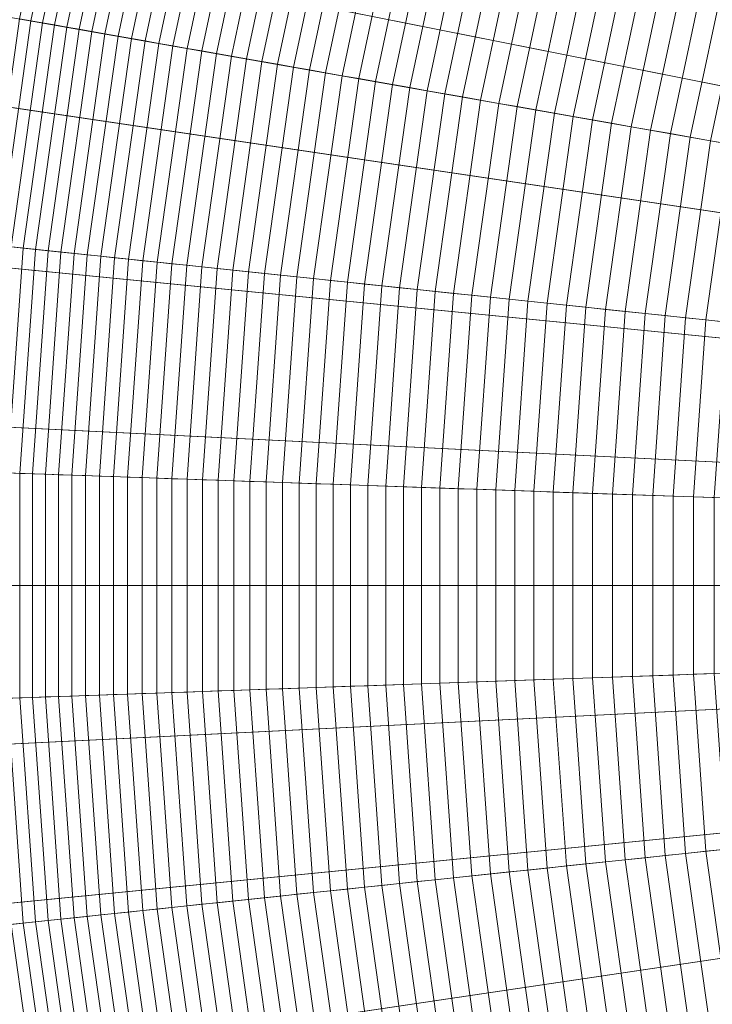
# Model space of a CAD drawing. Header units: centimetres. Extents: x -21.9 to 23.1, y -23 to 22.
# Tile 42 of 192: x -18 to -14, y -2.9 to 2.8. Entities that reach past the tile are written whole.
import ezdxf

# ---------------------------------------------------------------- set-up
doc = ezdxf.new("R2010")
doc.units = ezdxf.units.CM
doc.header["$LTSCALE"] = 2.54
doc.layers.add('Lucido design-1', color=7, linetype='Continuous')

# ---------------------------------------------------------------- blocks, each defined once
blk = doc.blocks.new('Gruppo-2-1')
at = {"color": 5, "linetype": 'Continuous', "lineweight": 9}
for points in [[(-8.6891, 3.2361, -949.2271), (-8.9278, 2.5802, -949.2271), (-20.4384, 6.3202, -949.2271), (-19.9108, 7.7699, -949.2271)], [(-20.2153, 6.9317, -949.2271), (-20.5558, 5.9023, -949.2271), (-8.955, 2.3832, -949.2271), (-8.8014, 2.8477, -949.2271)], [(-8.8014, 2.8477, -1010.9271), (-8.955, 2.3832, -1010.9271), (-20.1741, 5.7865, -1010.9271), (-19.8398, 6.7973, -1010.9271)], [(-8.9278, 2.5802, -949.2271), (-9.1202, 1.9092, -949.2271), (-20.8637, 4.8372, -949.2271), (-20.4384, 6.3202, -949.2271)], [(-20.5558, 5.9023, -949.2271), (-20.8451, 4.8574, -949.2271), (-9.0855, 1.9118, -949.2271), (-8.955, 2.3832, -949.2271)], [(-8.955, 2.3832, -1010.9271), (-9.0855, 1.9118, -1010.9271), (-20.4582, 4.7605, -1010.9271), (-20.1741, 5.7865, -1010.9271)], [(-20.8451, 4.8574, -949.2271), (-21.0822, 3.7994, -949.2271), (-9.1925, 1.4344, -949.2271), (-9.0855, 1.9118, -949.2271)], [(-9.1202, 1.9092, -949.2271), (-9.2653, 1.2265, -949.2271), (-21.1844, 3.3281, -949.2271), (-20.8637, 4.8372, -949.2271)], [(-9.0855, 1.9118, -1010.9271), (-9.1925, 1.4344, -1010.9271), (-20.6911, 3.7216, -1010.9271), (-20.4582, 4.7605, -1010.9271)], [(-17.7285, 4.0555, -928.8678), (-18.0024, 2.7671, -928.8678), (-17.9359, 2.7553, -928.9962), (-17.663, 4.0392, -928.9962)], [(-17.663, 4.0392, -928.9962), (-17.9359, 2.7553, -928.9962), (-17.868, 2.7434, -929.1238), (-17.5961, 4.0225, -929.1238)], [(-17.5961, 4.0225, -929.1238), (-17.868, 2.7434, -929.1238), (-17.7987, 2.7311, -929.2506), (-17.5278, 4.0055, -929.2506)], [(-17.5278, 4.0055, -929.2506), (-17.7987, 2.7311, -929.2506), (-17.728, 2.7187, -929.3766), (-17.4582, 3.9881, -929.3766)], [(-17.4582, 3.9881, -929.3766), (-17.728, 2.7187, -929.3766), (-17.6559, 2.706, -929.5018), (-17.3872, 3.9704, -929.5018)], [(-17.3872, 3.9704, -929.5018), (-17.6559, 2.706, -929.5018), (-17.5825, 2.693, -929.6263), (-17.3149, 3.9524, -929.6263)], [(-17.3149, 3.9524, -929.6263), (-17.5825, 2.693, -929.6263), (-17.5078, 2.6798, -929.7498), (-17.2412, 3.934, -929.7498)], [(-17.2412, 3.934, -929.7498), (-17.5078, 2.6798, -929.7498), (-17.4317, 2.6664, -929.8726), (-17.1662, 3.9153, -929.8726)], [(-17.1662, 3.9153, -929.8726), (-17.4317, 2.6664, -929.8726), (-17.3542, 2.6528, -929.9944), (-17.0899, 3.8963, -929.9944)], [(-17.0899, 3.8963, -929.9944), (-17.3542, 2.6528, -929.9944), (-17.2755, 2.6389, -930.1154), (-17.0123, 3.8769, -930.1154)], [(-17.0123, 3.8769, -930.1154), (-17.2755, 2.6389, -930.1154), (-17.1954, 2.6248, -930.2355), (-16.9334, 3.8573, -930.2355)], [(-16.9334, 3.8573, -930.2355), (-17.1954, 2.6248, -930.2355), (-17.114, 2.6104, -930.3547), (-16.8532, 3.8373, -930.3547)], [(-16.8532, 3.8373, -930.3547), (-17.114, 2.6104, -930.3547), (-17.0313, 2.5958, -930.4729), (-16.7718, 3.817, -930.4729)], [(-16.7718, 3.817, -930.4729), (-17.0313, 2.5958, -930.4729), (-16.9474, 2.581, -930.5903), (-16.689, 3.7963, -930.5903)], [(-21.0822, 3.7994, -949.2271), (-21.2674, 2.7312, -949.2271), (-9.276, 0.9524, -949.2271), (-9.1925, 1.4344, -949.2271)], [(-16.689, 3.7963, -930.5903), (-16.9474, 2.581, -930.5903), (-16.8621, 2.566, -930.7066), (-16.6051, 3.7754, -930.7066)], [(-16.6051, 3.7754, -930.7066), (-16.8621, 2.566, -930.7066), (-16.7756, 2.5508, -930.822), (-16.5198, 3.7542, -930.822)], [(-9.1925, 1.4344, -1010.9271), (-9.276, 0.9524, -1010.9271), (-20.8729, 2.6726, -1010.9271), (-20.6911, 3.7216, -1010.9271)], [(-16.5198, 3.7542, -930.822), (-16.7756, 2.5508, -930.822), (-16.6879, 2.5353, -930.9365), (-16.4334, 3.7326, -930.9365)], [(-16.4334, 3.7326, -930.9365), (-16.6879, 2.5353, -930.9365), (-16.5989, 2.5196, -931.0499), (-16.3457, 3.7107, -931.0499)], [(-16.3457, 3.7107, -931.0499), (-16.5989, 2.5196, -931.0499), (-16.5086, 2.5037, -931.1623), (-16.2568, 3.6886, -931.1623)], [(-16.2568, 3.6886, -931.1623), (-16.5086, 2.5037, -931.1623), (-16.4172, 2.4875, -931.2737), (-16.1667, 3.6661, -931.2737)], [(-16.1667, 3.6661, -931.2737), (-16.4172, 2.4875, -931.2737), (-16.3245, 2.4712, -931.3841), (-16.0754, 3.6433, -931.3841)], [(-16.0754, 3.6433, -931.3841), (-16.3245, 2.4712, -931.3841), (-16.2307, 2.4547, -931.4934), (-15.9829, 3.6203, -931.4934)], [(-15.9829, 3.6203, -931.4934), (-16.2307, 2.4547, -931.4934), (-16.1356, 2.4379, -931.6017), (-15.8893, 3.5969, -931.6017)], [(-15.8893, 3.5969, -931.6017), (-16.1356, 2.4379, -931.6017), (-16.0394, 2.4209, -931.7088), (-15.7945, 3.5733, -931.7088)], [(-15.7945, 3.5733, -931.7088), (-16.0394, 2.4209, -931.7088), (-15.942, 2.4038, -931.8149), (-15.6985, 3.5494, -931.8149)], [(-15.6985, 3.5494, -931.8149), (-15.942, 2.4038, -931.8149), (-15.8435, 2.3864, -931.9199), (-15.6014, 3.5252, -931.9199)], [(-15.6014, 3.5252, -931.9199), (-15.8435, 2.3864, -931.9199), (-15.7438, 2.3688, -932.0238), (-15.5032, 3.5007, -932.0238)], [(-15.5032, 3.5007, -932.0238), (-15.7438, 2.3688, -932.0238), (-15.643, 2.351, -932.1265), (-15.4039, 3.4759, -932.1265)], [(-15.4039, 3.4759, -932.1265), (-15.643, 2.351, -932.1265), (-15.5412, 2.3331, -932.2283), (-15.3036, 3.4509, -932.2283)], [(-15.3036, 3.4509, -932.2283), (-15.5412, 2.3331, -932.2283), (-15.4382, 2.3149, -932.3287), (-15.2021, 3.4256, -932.3287)], [(-15.2021, 3.4256, -932.3287), (-15.4382, 2.3149, -932.3287), (-15.3341, 2.2966, -932.428), (-15.0995, 3.4, -932.428)], [(-15.0995, 3.4, -932.428), (-15.3341, 2.2966, -932.428), (-15.2289, 2.278, -932.5261), (-14.9959, 3.3742, -932.5261)], [(-14.9959, 3.3742, -932.5261), (-15.2289, 2.278, -932.5261), (-15.1227, 2.2593, -932.623), (-14.8912, 3.3481, -932.623)], [(-9.2653, 1.2265, -949.2271), (-9.3625, 0.5353, -949.2271), (-21.3991, 1.8004, -949.2271), (-21.1844, 3.3281, -949.2271)], [(-14.8912, 3.3481, -932.623), (-15.1227, 2.2593, -932.623), (-15.0154, 2.2404, -932.7187), (-14.7855, 3.3217, -932.7187)], [(-14.7855, 3.3217, -932.7187), (-15.0154, 2.2404, -932.7187), (-14.9071, 2.2213, -932.8132), (-14.6788, 3.2951, -932.8132)], [(-14.6788, 3.2951, -932.8132), (-14.9071, 2.2213, -932.8132), (-14.7977, 2.202, -932.9065), (-14.5711, 3.2683, -932.9065)], [(-14.5711, 3.2683, -932.9065), (-14.7977, 2.202, -932.9065), (-14.6874, 2.1825, -932.9985), (-14.4623, 3.2412, -932.9985)], [(-14.4623, 3.2412, -932.9985), (-14.6874, 2.1825, -932.9985), (-14.576, 2.1629, -933.0893), (-14.3526, 3.2138, -933.0893)], [(-14.3526, 3.2138, -933.0893), (-14.576, 2.1629, -933.0893), (-14.4637, 2.1431, -933.1788), (-14.2419, 3.1862, -933.1788)], [(-14.2419, 3.1862, -933.1788), (-14.4637, 2.1431, -933.1788), (-14.3503, 2.1231, -933.2671), (-14.1303, 3.1584, -933.2671)], [(-14.1303, 3.1584, -933.2671), (-14.3503, 2.1231, -933.2671), (-14.2361, 2.103, -933.3541), (-14.0177, 3.1303, -933.3541)], [(-14.0177, 3.1303, -933.3541), (-14.2361, 2.103, -933.3541), (-14.1209, 2.0826, -933.4398), (-13.9042, 3.102, -933.4398)], [(-13.9042, 3.102, -933.4398), (-14.1209, 2.0826, -933.4398), (-14.0047, 2.0622, -933.5242), (-13.7898, 3.0735, -933.5242)], [(-13.7898, 3.0735, -933.5242), (-14.0047, 2.0622, -933.5242), (-13.8877, 2.0415, -933.6073), (-13.6744, 3.0447, -933.6073)], [(-18.0024, 2.7671, -928.8678), (-18.1857, 1.4626, -928.8678), (-18.1185, 1.4556, -928.9962), (-17.9359, 2.7553, -928.9962)], [(-17.9359, 2.7553, -928.9962), (-18.1185, 1.4556, -928.9962), (-18.05, 1.4484, -929.1238), (-17.868, 2.7434, -929.1238)], [(-17.868, 2.7434, -929.1238), (-18.05, 1.4484, -929.1238), (-17.98, 1.441, -929.2506), (-17.7987, 2.7311, -929.2506)], [(-21.2674, 2.7312, -949.2271), (-21.4002, 1.6551, -949.2271), (-9.3359, 0.4669, -949.2271), (-9.276, 0.9524, -949.2271)], [(-17.7987, 2.7311, -929.2506), (-17.98, 1.441, -929.2506), (-17.9086, 1.4335, -929.3766), (-17.728, 2.7187, -929.3766)], [(-17.728, 2.7187, -929.3766), (-17.9086, 1.4335, -929.3766), (-17.8358, 1.4259, -929.5018), (-17.6559, 2.706, -929.5018)], [(-17.6559, 2.706, -929.5018), (-17.8358, 1.4259, -929.5018), (-17.7617, 1.4181, -929.6263), (-17.5825, 2.693, -929.6263)], [(-17.5825, 2.693, -929.6263), (-17.7617, 1.4181, -929.6263), (-17.6862, 1.4101, -929.7498), (-17.5078, 2.6798, -929.7498)], [(-17.5078, 2.6798, -929.7498), (-17.6862, 1.4101, -929.7498), (-17.6094, 1.4021, -929.8726), (-17.4317, 2.6664, -929.8726)], [(-9.276, 0.9524, -1010.9271), (-9.3359, 0.4669, -1010.9271), (-21.0032, 1.616, -1010.9271), (-20.8729, 2.6726, -1010.9271)], [(-17.4317, 2.6664, -929.8726), (-17.6094, 1.4021, -929.8726), (-17.5312, 1.3938, -929.9944), (-17.3542, 2.6528, -929.9944)], [(-17.3542, 2.6528, -929.9944), (-17.5312, 1.3938, -929.9944), (-17.4516, 1.3855, -930.1154), (-17.2755, 2.6389, -930.1154)], [(-17.2755, 2.6389, -930.1154), (-17.4516, 1.3855, -930.1154), (-17.3707, 1.377, -930.2355), (-17.1954, 2.6248, -930.2355)], [(-17.1954, 2.6248, -930.2355), (-17.3707, 1.377, -930.2355), (-17.2886, 1.3684, -930.3547), (-17.114, 2.6104, -930.3547)], [(-17.114, 2.6104, -930.3547), (-17.2886, 1.3684, -930.3547), (-17.2051, 1.3596, -930.4729), (-17.0313, 2.5958, -930.4729)], [(-17.0313, 2.5958, -930.4729), (-17.2051, 1.3596, -930.4729), (-17.1203, 1.3507, -930.5903), (-16.9474, 2.581, -930.5903)], [(-16.9474, 2.581, -930.5903), (-17.1203, 1.3507, -930.5903), (-17.0342, 1.3416, -930.7066), (-16.8621, 2.566, -930.7066)], [(-16.8621, 2.566, -930.7066), (-17.0342, 1.3416, -930.7066), (-16.9468, 1.3324, -930.822), (-16.7756, 2.5508, -930.822)], [(-16.7756, 2.5508, -930.822), (-16.9468, 1.3324, -930.822), (-16.8582, 1.3231, -930.9365), (-16.6879, 2.5353, -930.9365)], [(-16.6879, 2.5353, -930.9365), (-16.8582, 1.3231, -930.9365), (-16.7683, 1.3137, -931.0499), (-16.5989, 2.5196, -931.0499)], [(-16.5989, 2.5196, -931.0499), (-16.7683, 1.3137, -931.0499), (-16.6772, 1.3041, -931.1623), (-16.5086, 2.5037, -931.1623)], [(-16.5086, 2.5037, -931.1623), (-16.6772, 1.3041, -931.1623), (-16.5849, 1.2944, -931.2737), (-16.4172, 2.4875, -931.2737)], [(-16.4172, 2.4875, -931.2737), (-16.5849, 1.2944, -931.2737), (-16.4913, 1.2846, -931.3841), (-16.3245, 2.4712, -931.3841)], [(-16.3245, 2.4712, -931.3841), (-16.4913, 1.2846, -931.3841), (-16.3965, 1.2746, -931.4934), (-16.2307, 2.4547, -931.4934)], [(-16.2307, 2.4547, -931.4934), (-16.3965, 1.2746, -931.4934), (-16.3005, 1.2645, -931.6017), (-16.1356, 2.4379, -931.6017)], [(-16.1356, 2.4379, -931.6017), (-16.3005, 1.2645, -931.6017), (-16.2034, 1.2543, -931.7088), (-16.0394, 2.4209, -931.7088)], [(-16.0394, 2.4209, -931.7088), (-16.2034, 1.2543, -931.7088), (-16.105, 1.244, -931.8149), (-15.942, 2.4038, -931.8149)], [(-15.942, 2.4038, -931.8149), (-16.105, 1.244, -931.8149), (-16.0055, 1.2335, -931.9199), (-15.8435, 2.3864, -931.9199)], [(-15.8435, 2.3864, -931.9199), (-16.0055, 1.2335, -931.9199), (-15.9048, 1.2229, -932.0238), (-15.7438, 2.3688, -932.0238)], [(-15.7438, 2.3688, -932.0238), (-15.9048, 1.2229, -932.0238), (-15.8031, 1.2122, -932.1265), (-15.643, 2.351, -932.1265)], [(-15.643, 2.351, -932.1265), (-15.8031, 1.2122, -932.1265), (-15.7002, 1.2014, -932.2283), (-15.5412, 2.3331, -932.2283)], [(-15.5412, 2.3331, -932.2283), (-15.7002, 1.2014, -932.2283), (-15.5962, 1.1905, -932.3287), (-15.4382, 2.3149, -932.3287)], [(-15.4382, 2.3149, -932.3287), (-15.5962, 1.1905, -932.3287), (-15.4911, 1.1794, -932.428), (-15.3341, 2.2966, -932.428)], [(-15.3341, 2.2966, -932.428), (-15.4911, 1.1794, -932.428), (-15.3849, 1.1683, -932.5261), (-15.2289, 2.278, -932.5261)], [(-15.2289, 2.278, -932.5261), (-15.3849, 1.1683, -932.5261), (-15.2776, 1.157, -932.623), (-15.1227, 2.2593, -932.623)], [(-15.1227, 2.2593, -932.623), (-15.2776, 1.157, -932.623), (-15.1693, 1.1456, -932.7187), (-15.0154, 2.2404, -932.7187)], [(-15.0154, 2.2404, -932.7187), (-15.1693, 1.1456, -932.7187), (-15.0599, 1.1341, -932.8132), (-14.9071, 2.2213, -932.8132)], [(-14.9071, 2.2213, -932.8132), (-15.0599, 1.1341, -932.8132), (-14.9494, 1.1225, -932.9065), (-14.7977, 2.202, -932.9065)], [(-14.7977, 2.202, -932.9065), (-14.9494, 1.1225, -932.9065), (-14.838, 1.1108, -932.9985), (-14.6874, 2.1825, -932.9985)], [(-14.6874, 2.1825, -932.9985), (-14.838, 1.1108, -932.9985), (-14.7255, 1.099, -933.0893), (-14.576, 2.1629, -933.0893)], [(-14.576, 2.1629, -933.0893), (-14.7255, 1.099, -933.0893), (-14.6121, 1.087, -933.1788), (-14.4637, 2.1431, -933.1788)], [(-14.4637, 2.1431, -933.1788), (-14.6121, 1.087, -933.1788), (-14.4976, 1.075, -933.2671), (-14.3503, 2.1231, -933.2671)], [(-14.3503, 2.1231, -933.2671), (-14.4976, 1.075, -933.2671), (-14.3822, 1.0629, -933.3541), (-14.2361, 2.103, -933.3541)], [(-14.2361, 2.103, -933.3541), (-14.3822, 1.0629, -933.3541), (-14.2659, 1.0507, -933.4398), (-14.1209, 2.0826, -933.4398)], [(-14.1209, 2.0826, -933.4398), (-14.2659, 1.0507, -933.4398), (-14.1486, 1.0383, -933.5242), (-14.0047, 2.0622, -933.5242)], [(-14.0047, 2.0622, -933.5242), (-14.1486, 1.0383, -933.5242), (-14.0304, 1.0259, -933.6073), (-13.8877, 2.0415, -933.6073)], [(-13.8877, 2.0415, -933.6073), (-14.0304, 1.0259, -933.6073), (-13.9113, 1.0134, -933.689), (-13.7697, 2.0207, -933.689)], [(-9.3625, 0.5353, -949.2271), (-9.4111, -0.161, -949.2271), (-21.5067, 0.2614, -949.2271), (-21.3991, 1.8004, -949.2271)], [(-21.4002, 1.6551, -949.2271), (-21.4802, 0.5739, -949.2271), (-9.3721, -0.021, -949.2271), (-9.3359, 0.4669, -949.2271)], [(-9.3359, 0.4669, -1010.9271), (-9.3721, -0.021, -1010.9271), (-21.0818, 0.5543, -1010.9271), (-21.0032, 1.616, -1010.9271)], [(-18.05, 1.4484, -929.1238), (-18.1412, 0.1439, -929.1238), (-18.0709, 0.1414, -929.2506), (-17.98, 1.441, -929.2506)], [(-17.98, 1.441, -929.2506), (-18.0709, 0.1414, -929.2506), (-17.9991, 0.1389, -929.3766), (-17.9086, 1.4335, -929.3766)], [(-17.9086, 1.4335, -929.3766), (-17.9991, 0.1389, -929.3766), (-17.926, 0.1363, -929.5018), (-17.8358, 1.4259, -929.5018)], [(-17.8358, 1.4259, -929.5018), (-17.926, 0.1363, -929.5018), (-17.8515, 0.1337, -929.6263), (-17.7617, 1.4181, -929.6263)], [(-17.7617, 1.4181, -929.6263), (-17.8515, 0.1337, -929.6263), (-17.7757, 0.1311, -929.7498), (-17.6862, 1.4101, -929.7498)], [(-17.6862, 1.4101, -929.7498), (-17.7757, 0.1311, -929.7498), (-17.6984, 0.1284, -929.8726), (-17.6094, 1.4021, -929.8726)], [(-17.6094, 1.4021, -929.8726), (-17.6984, 0.1284, -929.8726), (-17.6198, 0.1256, -929.9944), (-17.5312, 1.3938, -929.9944)], [(-17.5312, 1.3938, -929.9944), (-17.6198, 0.1256, -929.9944), (-17.5399, 0.1229, -930.1154), (-17.4516, 1.3855, -930.1154)], [(-17.4516, 1.3855, -930.1154), (-17.5399, 0.1229, -930.1154), (-17.4586, 0.12, -930.2355), (-17.3707, 1.377, -930.2355)], [(-17.3707, 1.377, -930.2355), (-17.4586, 0.12, -930.2355), (-17.3761, 0.1171, -930.3547), (-17.2886, 1.3684, -930.3547)], [(-17.2886, 1.3684, -930.3547), (-17.3761, 0.1171, -930.3547), (-17.2922, 0.1142, -930.4729), (-17.2051, 1.3596, -930.4729)], [(-17.2051, 1.3596, -930.4729), (-17.2922, 0.1142, -930.4729), (-17.2069, 0.1112, -930.5903), (-17.1203, 1.3507, -930.5903)], [(-17.1203, 1.3507, -930.5903), (-17.2069, 0.1112, -930.5903), (-17.1204, 0.1082, -930.7066), (-17.0342, 1.3416, -930.7066)], [(-17.0342, 1.3416, -930.7066), (-17.1204, 0.1082, -930.7066), (-17.0327, 0.1051, -930.822), (-16.9468, 1.3324, -930.822)], [(-16.9468, 1.3324, -930.822), (-17.0327, 0.1051, -930.822), (-16.9436, 0.102, -930.9365), (-16.8582, 1.3231, -930.9365)], [(-16.8582, 1.3231, -930.9365), (-16.9436, 0.102, -930.9365), (-16.8533, 0.0989, -931.0499), (-16.7683, 1.3137, -931.0499)], [(-16.7683, 1.3137, -931.0499), (-16.8533, 0.0989, -931.0499), (-16.7617, 0.0957, -931.1623), (-16.6772, 1.3041, -931.1623)], [(-16.6772, 1.3041, -931.1623), (-16.7617, 0.0957, -931.1623), (-16.6689, 0.0924, -931.2737), (-16.5849, 1.2944, -931.2737)], [(-16.5849, 1.2944, -931.2737), (-16.6689, 0.0924, -931.2737), (-16.5749, 0.0892, -931.3841), (-16.4913, 1.2846, -931.3841)], [(-16.4913, 1.2846, -931.3841), (-16.5749, 0.0892, -931.3841), (-16.4796, 0.0858, -931.4934), (-16.3965, 1.2746, -931.4934)], [(-16.3965, 1.2746, -931.4934), (-16.4796, 0.0858, -931.4934), (-16.3832, 0.0825, -931.6017), (-16.3005, 1.2645, -931.6017)], [(-16.3005, 1.2645, -931.6017), (-16.3832, 0.0825, -931.6017), (-16.2855, 0.0791, -931.7088), (-16.2034, 1.2543, -931.7088)], [(-16.2034, 1.2543, -931.7088), (-16.2855, 0.0791, -931.7088), (-16.1867, 0.0756, -931.8149), (-16.105, 1.244, -931.8149)], [(-16.105, 1.244, -931.8149), (-16.1867, 0.0756, -931.8149), (-16.0867, 0.0721, -931.9199), (-16.0055, 1.2335, -931.9199)], [(-16.0055, 1.2335, -931.9199), (-16.0867, 0.0721, -931.9199), (-15.9856, 0.0686, -932.0238), (-15.9048, 1.2229, -932.0238)], [(-15.9048, 1.2229, -932.0238), (-15.9856, 0.0686, -932.0238), (-15.8833, 0.065, -932.1265), (-15.8031, 1.2122, -932.1265)], [(-15.8031, 1.2122, -932.1265), (-15.8833, 0.065, -932.1265), (-15.78, 0.0614, -932.2283), (-15.7002, 1.2014, -932.2283)], [(-15.7002, 1.2014, -932.2283), (-15.78, 0.0614, -932.2283), (-15.6754, 0.0577, -932.3287), (-15.5962, 1.1905, -932.3287)], [(-15.5962, 1.1905, -932.3287), (-15.6754, 0.0577, -932.3287), (-15.5698, 0.0541, -932.428), (-15.4911, 1.1794, -932.428)], [(-15.4911, 1.1794, -932.428), (-15.5698, 0.0541, -932.428), (-15.4631, 0.0503, -932.5261), (-15.3849, 1.1683, -932.5261)], [(-15.3849, 1.1683, -932.5261), (-15.4631, 0.0503, -932.5261), (-15.3552, 0.0466, -932.623), (-15.2776, 1.157, -932.623)], [(-15.2776, 1.157, -932.623), (-15.3552, 0.0466, -932.623), (-15.2464, 0.0428, -932.7187), (-15.1693, 1.1456, -932.7187)], [(-15.1693, 1.1456, -932.7187), (-15.2464, 0.0428, -932.7187), (-15.1364, 0.0389, -932.8132), (-15.0599, 1.1341, -932.8132)], [(-15.0599, 1.1341, -932.8132), (-15.1364, 0.0389, -932.8132), (-15.0255, 0.0351, -932.9065), (-14.9494, 1.1225, -932.9065)], [(-14.9494, 1.1225, -932.9065), (-15.0255, 0.0351, -932.9065), (-14.9135, 0.0311, -932.9985), (-14.838, 1.1108, -932.9985)], [(-14.838, 1.1108, -932.9985), (-14.9135, 0.0311, -932.9985), (-14.8005, 0.0272, -933.0893), (-14.7255, 1.099, -933.0893)], [(-14.7255, 1.099, -933.0893), (-14.8005, 0.0272, -933.0893), (-14.6865, 0.0232, -933.1788), (-14.6121, 1.087, -933.1788)], [(-14.6121, 1.087, -933.1788), (-14.6865, 0.0232, -933.1788), (-14.5715, 0.0192, -933.2671), (-14.4976, 1.075, -933.2671)], [(-14.4976, 1.075, -933.2671), (-14.5715, 0.0192, -933.2671), (-14.4555, 0.0151, -933.3541), (-14.3822, 1.0629, -933.3541)], [(-14.3822, 1.0629, -933.3541), (-14.4555, 0.0151, -933.3541), (-14.3386, 0.0111, -933.4398), (-14.2659, 1.0507, -933.4398)], [(-14.2659, 1.0507, -933.4398), (-14.3386, 0.0111, -933.4398), (-14.2207, 0.0069, -933.5242), (-14.1486, 1.0383, -933.5242)], [(-14.1486, 1.0383, -933.5242), (-14.2207, 0.0069, -933.5242), (-14.102, 0.0028, -933.6073), (-14.0304, 1.0259, -933.6073)], [(-14.0304, 1.0259, -933.6073), (-14.102, 0.0028, -933.6073), (-13.9823, -0.0014, -933.689), (-13.9113, 1.0134, -933.689)], [(-21.4802, 0.5739, -949.2271), (-21.5073, -0.51, -949.2271), (-9.3843, -0.51, -949.2271), (-9.3721, -0.021, -949.2271)], [(-9.3721, -0.021, -1010.9271), (-9.3843, -0.51, -1010.9271), (-21.1085, -0.51, -1010.9271), (-21.0818, 0.5543, -1010.9271)], [(-9.4111, -0.161, -949.2271), (-9.4111, -0.859, -949.2271), (-21.5067, -1.2814, -949.2271), (-21.5067, 0.2614, -949.2271)], [(-18.0709, 0.1414, -929.2506), (-18.0709, -1.1614, -929.2506), (-17.9991, -1.1589, -929.3766), (-17.9991, 0.1389, -929.3766)], [(-17.9991, 0.1389, -929.3766), (-17.9991, -1.1589, -929.3766), (-17.926, -1.1563, -929.5018), (-17.926, 0.1363, -929.5018)], [(-17.926, 0.1363, -929.5018), (-17.926, -1.1563, -929.5018), (-17.8515, -1.1537, -929.6263), (-17.8515, 0.1337, -929.6263)], [(-17.8515, 0.1337, -929.6263), (-17.8515, -1.1537, -929.6263), (-17.7757, -1.1511, -929.7498), (-17.7757, 0.1311, -929.7498)], [(-17.7757, 0.1311, -929.7498), (-17.7757, -1.1511, -929.7498), (-17.6984, -1.1484, -929.8726), (-17.6984, 0.1284, -929.8726)], [(-17.6984, 0.1284, -929.8726), (-17.6984, -1.1484, -929.8726), (-17.6198, -1.1456, -929.9944), (-17.6198, 0.1256, -929.9944)], [(-17.6198, 0.1256, -929.9944), (-17.6198, -1.1456, -929.9944), (-17.5399, -1.1429, -930.1154), (-17.5399, 0.1229, -930.1154)], [(-17.5399, 0.1229, -930.1154), (-17.5399, -1.1429, -930.1154), (-17.4586, -1.14, -930.2355), (-17.4586, 0.12, -930.2355)], [(-17.4586, 0.12, -930.2355), (-17.4586, -1.14, -930.2355), (-17.3761, -1.1371, -930.3547), (-17.3761, 0.1171, -930.3547)], [(-17.3761, 0.1171, -930.3547), (-17.3761, -1.1371, -930.3547), (-17.2922, -1.1342, -930.4729), (-17.2922, 0.1142, -930.4729)], [(-17.2922, 0.1142, -930.4729), (-17.2922, -1.1342, -930.4729), (-17.2069, -1.1312, -930.5903), (-17.2069, 0.1112, -930.5903)], [(-17.2069, 0.1112, -930.5903), (-17.2069, -1.1312, -930.5903), (-17.1204, -1.1282, -930.7066), (-17.1204, 0.1082, -930.7066)], [(-17.1204, 0.1082, -930.7066), (-17.1204, -1.1282, -930.7066), (-17.0327, -1.1251, -930.822), (-17.0327, 0.1051, -930.822)], [(-17.0327, 0.1051, -930.822), (-17.0327, -1.1251, -930.822), (-16.9436, -1.122, -930.9365), (-16.9436, 0.102, -930.9365)], [(-16.9436, 0.102, -930.9365), (-16.9436, -1.122, -930.9365), (-16.8533, -1.1189, -931.0499), (-16.8533, 0.0989, -931.0499)], [(-16.8533, 0.0989, -931.0499), (-16.8533, -1.1189, -931.0499), (-16.7617, -1.1157, -931.1623), (-16.7617, 0.0957, -931.1623)], [(-16.7617, 0.0957, -931.1623), (-16.7617, -1.1157, -931.1623), (-16.6689, -1.1124, -931.2737), (-16.6689, 0.0924, -931.2737)], [(-16.6689, 0.0924, -931.2737), (-16.6689, -1.1124, -931.2737), (-16.5749, -1.1092, -931.3841), (-16.5749, 0.0892, -931.3841)], [(-16.5749, 0.0892, -931.3841), (-16.5749, -1.1092, -931.3841), (-16.4796, -1.1058, -931.4934), (-16.4796, 0.0858, -931.4934)], [(-16.4796, 0.0858, -931.4934), (-16.4796, -1.1058, -931.4934), (-16.3832, -1.1025, -931.6017), (-16.3832, 0.0825, -931.6017)], [(-16.3832, 0.0825, -931.6017), (-16.3832, -1.1025, -931.6017), (-16.2855, -1.0991, -931.7088), (-16.2855, 0.0791, -931.7088)], [(-16.2855, 0.0791, -931.7088), (-16.2855, -1.0991, -931.7088), (-16.1867, -1.0956, -931.8149), (-16.1867, 0.0756, -931.8149)], [(-16.1867, 0.0756, -931.8149), (-16.1867, -1.0956, -931.8149), (-16.0867, -1.0921, -931.9199), (-16.0867, 0.0721, -931.9199)], [(-16.0867, 0.0721, -931.9199), (-16.0867, -1.0921, -931.9199), (-15.9856, -1.0886, -932.0238), (-15.9856, 0.0686, -932.0238)], [(-15.9856, 0.0686, -932.0238), (-15.9856, -1.0886, -932.0238), (-15.8833, -1.085, -932.1265), (-15.8833, 0.065, -932.1265)], [(-15.8833, 0.065, -932.1265), (-15.8833, -1.085, -932.1265), (-15.78, -1.0814, -932.2283), (-15.78, 0.0614, -932.2283)], [(-15.78, 0.0614, -932.2283), (-15.78, -1.0814, -932.2283), (-15.6754, -1.0777, -932.3287), (-15.6754, 0.0577, -932.3287)], [(-15.6754, 0.0577, -932.3287), (-15.6754, -1.0777, -932.3287), (-15.5698, -1.0741, -932.428), (-15.5698, 0.0541, -932.428)], [(-15.5698, 0.0541, -932.428), (-15.5698, -1.0741, -932.428), (-15.4631, -1.0703, -932.5261), (-15.4631, 0.0503, -932.5261)], [(-15.4631, 0.0503, -932.5261), (-15.4631, -1.0703, -932.5261), (-15.3552, -1.0666, -932.623), (-15.3552, 0.0466, -932.623)], [(-15.3552, 0.0466, -932.623), (-15.3552, -1.0666, -932.623), (-15.2464, -1.0628, -932.7187), (-15.2464, 0.0428, -932.7187)], [(-15.2464, 0.0428, -932.7187), (-15.2464, -1.0628, -932.7187), (-15.1364, -1.0589, -932.8132), (-15.1364, 0.0389, -932.8132)], [(-15.1364, 0.0389, -932.8132), (-15.1364, -1.0589, -932.8132), (-15.0255, -1.0551, -932.9065), (-15.0255, 0.0351, -932.9065)], [(-15.0255, 0.0351, -932.9065), (-15.0255, -1.0551, -932.9065), (-14.9135, -1.0511, -932.9985), (-14.9135, 0.0311, -932.9985)], [(-14.9135, 0.0311, -932.9985), (-14.9135, -1.0511, -932.9985), (-14.8005, -1.0472, -933.0893), (-14.8005, 0.0272, -933.0893)], [(-14.8005, 0.0272, -933.0893), (-14.8005, -1.0472, -933.0893), (-14.6865, -1.0432, -933.1788), (-14.6865, 0.0232, -933.1788)], [(-14.6865, 0.0232, -933.1788), (-14.6865, -1.0432, -933.1788), (-14.5715, -1.0392, -933.2671), (-14.5715, 0.0192, -933.2671)], [(-14.5715, 0.0192, -933.2671), (-14.5715, -1.0392, -933.2671), (-14.4555, -1.0351, -933.3541), (-14.4555, 0.0151, -933.3541)], [(-14.4555, 0.0151, -933.3541), (-14.4555, -1.0351, -933.3541), (-14.3386, -1.0311, -933.4398), (-14.3386, 0.0111, -933.4398)], [(-14.3386, 0.0111, -933.4398), (-14.3386, -1.0311, -933.4398), (-14.2207, -1.0269, -933.5242), (-14.2207, 0.0069, -933.5242)], [(-14.2207, 0.0069, -933.5242), (-14.2207, -1.0269, -933.5242), (-14.102, -1.0228, -933.6073), (-14.102, 0.0028, -933.6073)], [(-14.102, 0.0028, -933.6073), (-14.102, -1.0228, -933.6073), (-13.9823, -1.0186, -933.689), (-13.9823, -0.0014, -933.689)], [(-21.5073, -0.51, -949.2271), (-21.4802, -1.5939, -949.2271), (-9.3721, -0.999, -949.2271), (-9.3843, -0.51, -949.2271)], [(-9.3843, -0.51, -1010.9271), (-9.3721, -0.999, -1010.9271), (-21.0818, -1.5743, -1010.9271), (-21.1085, -0.51, -1010.9271)], [(-9.4111, -0.859, -949.2271), (-9.3625, -1.5553, -949.2271), (-21.3991, -2.8204, -949.2271), (-21.5067, -1.2814, -949.2271)], [(-21.4802, -1.5939, -949.2271), (-21.4002, -2.6751, -949.2271), (-9.3359, -1.4869, -949.2271), (-9.3721, -0.999, -949.2271)], [(-9.3721, -0.999, -1010.9271), (-9.3359, -1.4869, -1010.9271), (-21.0032, -2.636, -1010.9271), (-21.0818, -1.5743, -1010.9271)], [(-14.2207, -1.0269, -933.5242), (-14.1486, -2.0583, -933.5242), (-14.0304, -2.0459, -933.6073), (-14.102, -1.0228, -933.6073)], [(-14.102, -1.0228, -933.6073), (-14.0304, -2.0459, -933.6073), (-13.9113, -2.0334, -933.689), (-13.9823, -1.0186, -933.689)], [(-15.8833, -1.085, -932.1265), (-15.8031, -2.2322, -932.1265), (-15.7002, -2.2214, -932.2283), (-15.78, -1.0814, -932.2283)], [(-15.78, -1.0814, -932.2283), (-15.7002, -2.2214, -932.2283), (-15.5962, -2.2105, -932.3287), (-15.6754, -1.0777, -932.3287)], [(-15.6754, -1.0777, -932.3287), (-15.5962, -2.2105, -932.3287), (-15.4911, -2.1994, -932.428), (-15.5698, -1.0741, -932.428)], [(-15.5698, -1.0741, -932.428), (-15.4911, -2.1994, -932.428), (-15.3849, -2.1883, -932.5261), (-15.4631, -1.0703, -932.5261)], [(-15.4631, -1.0703, -932.5261), (-15.3849, -2.1883, -932.5261), (-15.2776, -2.177, -932.623), (-15.3552, -1.0666, -932.623)], [(-15.3552, -1.0666, -932.623), (-15.2776, -2.177, -932.623), (-15.1693, -2.1656, -932.7187), (-15.2464, -1.0628, -932.7187)], [(-15.2464, -1.0628, -932.7187), (-15.1693, -2.1656, -932.7187), (-15.0599, -2.1541, -932.8132), (-15.1364, -1.0589, -932.8132)], [(-15.1364, -1.0589, -932.8132), (-15.0599, -2.1541, -932.8132), (-14.9494, -2.1425, -932.9065), (-15.0255, -1.0551, -932.9065)], [(-15.0255, -1.0551, -932.9065), (-14.9494, -2.1425, -932.9065), (-14.838, -2.1308, -932.9985), (-14.9135, -1.0511, -932.9985)], [(-14.9135, -1.0511, -932.9985), (-14.838, -2.1308, -932.9985), (-14.7255, -2.119, -933.0893), (-14.8005, -1.0472, -933.0893)], [(-14.8005, -1.0472, -933.0893), (-14.7255, -2.119, -933.0893), (-14.6121, -2.107, -933.1788), (-14.6865, -1.0432, -933.1788)], [(-14.6865, -1.0432, -933.1788), (-14.6121, -2.107, -933.1788), (-14.4976, -2.095, -933.2671), (-14.5715, -1.0392, -933.2671)], [(-14.5715, -1.0392, -933.2671), (-14.4976, -2.095, -933.2671), (-14.3822, -2.0829, -933.3541), (-14.4555, -1.0351, -933.3541)], [(-14.4555, -1.0351, -933.3541), (-14.3822, -2.0829, -933.3541), (-14.2659, -2.0707, -933.4398), (-14.3386, -1.0311, -933.4398)], [(-14.3386, -1.0311, -933.4398), (-14.2659, -2.0707, -933.4398), (-14.1486, -2.0583, -933.5242), (-14.2207, -1.0269, -933.5242)], [(-17.4586, -1.14, -930.2355), (-17.3707, -2.397, -930.2355), (-17.2886, -2.3884, -930.3547), (-17.3761, -1.1371, -930.3547)], [(-17.3761, -1.1371, -930.3547), (-17.2886, -2.3884, -930.3547), (-17.2051, -2.3796, -930.4729), (-17.2922, -1.1342, -930.4729)], [(-17.2922, -1.1342, -930.4729), (-17.2051, -2.3796, -930.4729), (-17.1203, -2.3707, -930.5903), (-17.2069, -1.1312, -930.5903)], [(-17.2069, -1.1312, -930.5903), (-17.1203, -2.3707, -930.5903), (-17.0342, -2.3616, -930.7066), (-17.1204, -1.1282, -930.7066)], [(-17.1204, -1.1282, -930.7066), (-17.0342, -2.3616, -930.7066), (-16.9468, -2.3524, -930.822), (-17.0327, -1.1251, -930.822)], [(-17.0327, -1.1251, -930.822), (-16.9468, -2.3524, -930.822), (-16.8582, -2.3431, -930.9365), (-16.9436, -1.122, -930.9365)], [(-16.9436, -1.122, -930.9365), (-16.8582, -2.3431, -930.9365), (-16.7683, -2.3337, -931.0499), (-16.8533, -1.1189, -931.0499)], [(-16.8533, -1.1189, -931.0499), (-16.7683, -2.3337, -931.0499), (-16.6772, -2.3241, -931.1623), (-16.7617, -1.1157, -931.1623)], [(-16.7617, -1.1157, -931.1623), (-16.6772, -2.3241, -931.1623), (-16.5849, -2.3144, -931.2737), (-16.6689, -1.1124, -931.2737)], [(-16.6689, -1.1124, -931.2737), (-16.5849, -2.3144, -931.2737), (-16.4913, -2.3046, -931.3841), (-16.5749, -1.1092, -931.3841)], [(-16.5749, -1.1092, -931.3841), (-16.4913, -2.3046, -931.3841), (-16.3965, -2.2946, -931.4934), (-16.4796, -1.1058, -931.4934)], [(-16.4796, -1.1058, -931.4934), (-16.3965, -2.2946, -931.4934), (-16.3005, -2.2845, -931.6017), (-16.3832, -1.1025, -931.6017)], [(-16.3832, -1.1025, -931.6017), (-16.3005, -2.2845, -931.6017), (-16.2034, -2.2743, -931.7088), (-16.2855, -1.0991, -931.7088)], [(-16.2855, -1.0991, -931.7088), (-16.2034, -2.2743, -931.7088), (-16.105, -2.264, -931.8149), (-16.1867, -1.0956, -931.8149)], [(-16.1867, -1.0956, -931.8149), (-16.105, -2.264, -931.8149), (-16.0055, -2.2535, -931.9199), (-16.0867, -1.0921, -931.9199)], [(-16.0867, -1.0921, -931.9199), (-16.0055, -2.2535, -931.9199), (-15.9048, -2.2429, -932.0238), (-15.9856, -1.0886, -932.0238)], [(-15.9856, -1.0886, -932.0238), (-15.9048, -2.2429, -932.0238), (-15.8031, -2.2322, -932.1265), (-15.8833, -1.085, -932.1265)], [(-18.1412, -1.1639, -929.1238), (-18.05, -2.4684, -929.1238), (-17.98, -2.461, -929.2506), (-18.0709, -1.1614, -929.2506)], [(-18.0709, -1.1614, -929.2506), (-17.98, -2.461, -929.2506), (-17.9086, -2.4535, -929.3766), (-17.9991, -1.1589, -929.3766)], [(-17.9991, -1.1589, -929.3766), (-17.9086, -2.4535, -929.3766), (-17.8358, -2.4459, -929.5018), (-17.926, -1.1563, -929.5018)], [(-17.926, -1.1563, -929.5018), (-17.8358, -2.4459, -929.5018), (-17.7617, -2.4381, -929.6263), (-17.8515, -1.1537, -929.6263)], [(-17.8515, -1.1537, -929.6263), (-17.7617, -2.4381, -929.6263), (-17.6862, -2.4301, -929.7498), (-17.7757, -1.1511, -929.7498)], [(-17.7757, -1.1511, -929.7498), (-17.6862, -2.4301, -929.7498), (-17.6094, -2.4221, -929.8726), (-17.6984, -1.1484, -929.8726)], [(-17.6984, -1.1484, -929.8726), (-17.6094, -2.4221, -929.8726), (-17.5312, -2.4138, -929.9944), (-17.6198, -1.1456, -929.9944)], [(-17.6198, -1.1456, -929.9944), (-17.5312, -2.4138, -929.9944), (-17.4516, -2.4055, -930.1154), (-17.5399, -1.1429, -930.1154)], [(-17.5399, -1.1429, -930.1154), (-17.4516, -2.4055, -930.1154), (-17.3707, -2.397, -930.2355), (-17.4586, -1.14, -930.2355)], [(-21.4002, -2.6751, -949.2271), (-21.2674, -3.7512, -949.2271), (-9.276, -1.9724, -949.2271), (-9.3359, -1.4869, -949.2271)], [(-9.3359, -1.4869, -1010.9271), (-9.276, -1.9724, -1010.9271), (-20.8729, -3.6926, -1010.9271), (-21.0032, -2.636, -1010.9271)], [(-9.3625, -1.5553, -949.2271), (-9.2653, -2.2465, -949.2271), (-21.1844, -4.3481, -949.2271), (-21.3991, -2.8204, -949.2271)], [(-21.2674, -3.7512, -949.2271), (-21.0822, -4.8194, -949.2271), (-9.1925, -2.4544, -949.2271), (-9.276, -1.9724, -949.2271)], [(-9.276, -1.9724, -1010.9271), (-9.1925, -2.4544, -1010.9271), (-20.6911, -4.7416, -1010.9271), (-20.8729, -3.6926, -1010.9271)], [(-14.1486, -2.0583, -933.5242), (-14.0047, -3.0822, -933.5242), (-13.8877, -3.0615, -933.6073), (-14.0304, -2.0459, -933.6073)], [(-14.0304, -2.0459, -933.6073), (-13.8877, -3.0615, -933.6073), (-13.7697, -3.0407, -933.689), (-13.9113, -2.0334, -933.689)], [(-14.6121, -2.107, -933.1788), (-14.4637, -3.1631, -933.1788), (-14.3503, -3.1431, -933.2671), (-14.4976, -2.095, -933.2671)], [(-14.4976, -2.095, -933.2671), (-14.3503, -3.1431, -933.2671), (-14.2361, -3.123, -933.3541), (-14.3822, -2.0829, -933.3541)], [(-14.3822, -2.0829, -933.3541), (-14.2361, -3.123, -933.3541), (-14.1209, -3.1026, -933.4398), (-14.2659, -2.0707, -933.4398)], [(-14.2659, -2.0707, -933.4398), (-14.1209, -3.1026, -933.4398), (-14.0047, -3.0822, -933.5242), (-14.1486, -2.0583, -933.5242)], [(-15.1693, -2.1656, -932.7187), (-15.0154, -3.2604, -932.7187), (-14.9071, -3.2413, -932.8132), (-15.0599, -2.1541, -932.8132)], [(-15.0599, -2.1541, -932.8132), (-14.9071, -3.2413, -932.8132), (-14.7977, -3.222, -932.9065), (-14.9494, -2.1425, -932.9065)], [(-14.9494, -2.1425, -932.9065), (-14.7977, -3.222, -932.9065), (-14.6874, -3.2025, -932.9985), (-14.838, -2.1308, -932.9985)], [(-14.838, -2.1308, -932.9985), (-14.6874, -3.2025, -932.9985), (-14.576, -3.1829, -933.0893), (-14.7255, -2.119, -933.0893)], [(-14.7255, -2.119, -933.0893), (-14.576, -3.1829, -933.0893), (-14.4637, -3.1631, -933.1788), (-14.6121, -2.107, -933.1788)], [(-15.7002, -2.2214, -932.2283), (-15.5412, -3.3531, -932.2283), (-15.4382, -3.3349, -932.3287), (-15.5962, -2.2105, -932.3287)], [(-15.5962, -2.2105, -932.3287), (-15.4382, -3.3349, -932.3287), (-15.3341, -3.3166, -932.428), (-15.4911, -2.1994, -932.428)], [(-15.4911, -2.1994, -932.428), (-15.3341, -3.3166, -932.428), (-15.2289, -3.298, -932.5261), (-15.3849, -2.1883, -932.5261)], [(-15.3849, -2.1883, -932.5261), (-15.2289, -3.298, -932.5261), (-15.1227, -3.2793, -932.623), (-15.2776, -2.177, -932.623)], [(-15.2776, -2.177, -932.623), (-15.1227, -3.2793, -932.623), (-15.0154, -3.2604, -932.7187), (-15.1693, -2.1656, -932.7187)], [(-9.2653, -2.2465, -949.2271), (-9.1202, -2.9292, -949.2271), (-20.8637, -5.8572, -949.2271), (-21.1844, -4.3481, -949.2271)], [(-16.3005, -2.2845, -931.6017), (-16.1356, -3.4579, -931.6017), (-16.0394, -3.4409, -931.7088), (-16.2034, -2.2743, -931.7088)], [(-16.2034, -2.2743, -931.7088), (-16.0394, -3.4409, -931.7088), (-15.942, -3.4238, -931.8149), (-16.105, -2.264, -931.8149)], [(-16.105, -2.264, -931.8149), (-15.942, -3.4238, -931.8149), (-15.8435, -3.4064, -931.9199), (-16.0055, -2.2535, -931.9199)], [(-16.0055, -2.2535, -931.9199), (-15.8435, -3.4064, -931.9199), (-15.7438, -3.3888, -932.0238), (-15.9048, -2.2429, -932.0238)], [(-15.9048, -2.2429, -932.0238), (-15.7438, -3.3888, -932.0238), (-15.643, -3.371, -932.1265), (-15.8031, -2.2322, -932.1265)], [(-15.8031, -2.2322, -932.1265), (-15.643, -3.371, -932.1265), (-15.5412, -3.3531, -932.2283), (-15.7002, -2.2214, -932.2283)], [(-16.8582, -2.3431, -930.9365), (-16.6879, -3.5553, -930.9365), (-16.5989, -3.5396, -931.0499), (-16.7683, -2.3337, -931.0499)], [(-16.7683, -2.3337, -931.0499), (-16.5989, -3.5396, -931.0499), (-16.5086, -3.5237, -931.1623), (-16.6772, -2.3241, -931.1623)], [(-16.6772, -2.3241, -931.1623), (-16.5086, -3.5237, -931.1623), (-16.4172, -3.5075, -931.2737), (-16.5849, -2.3144, -931.2737)], [(-16.5849, -2.3144, -931.2737), (-16.4172, -3.5075, -931.2737), (-16.3245, -3.4912, -931.3841), (-16.4913, -2.3046, -931.3841)], [(-16.4913, -2.3046, -931.3841), (-16.3245, -3.4912, -931.3841), (-16.2307, -3.4747, -931.4934), (-16.3965, -2.2946, -931.4934)], [(-16.3965, -2.2946, -931.4934), (-16.2307, -3.4747, -931.4934), (-16.1356, -3.4579, -931.6017), (-16.3005, -2.2845, -931.6017)], [(-17.3707, -2.397, -930.2355), (-17.1954, -3.6448, -930.2355), (-17.114, -3.6304, -930.3547), (-17.2886, -2.3884, -930.3547)], [(-17.2886, -2.3884, -930.3547), (-17.114, -3.6304, -930.3547), (-17.0313, -3.6158, -930.4729), (-17.2051, -2.3796, -930.4729)], [(-17.2051, -2.3796, -930.4729), (-17.0313, -3.6158, -930.4729), (-16.9474, -3.601, -930.5903), (-17.1203, -2.3707, -930.5903)], [(-17.1203, -2.3707, -930.5903), (-16.9474, -3.601, -930.5903), (-16.8621, -3.586, -930.7066), (-17.0342, -2.3616, -930.7066)], [(-17.0342, -2.3616, -930.7066), (-16.8621, -3.586, -930.7066), (-16.7756, -3.5708, -930.822), (-16.9468, -2.3524, -930.822)], [(-16.9468, -2.3524, -930.822), (-16.7756, -3.5708, -930.822), (-16.6879, -3.5553, -930.9365), (-16.8582, -2.3431, -930.9365)], [(-17.9086, -2.4535, -929.3766), (-17.728, -3.7387, -929.3766), (-17.6559, -3.726, -929.5018), (-17.8358, -2.4459, -929.5018)], [(-17.8358, -2.4459, -929.5018), (-17.6559, -3.726, -929.5018), (-17.5825, -3.713, -929.6263), (-17.7617, -2.4381, -929.6263)], [(-17.7617, -2.4381, -929.6263), (-17.5825, -3.713, -929.6263), (-17.5078, -3.6998, -929.7498), (-17.6862, -2.4301, -929.7498)], [(-17.6862, -2.4301, -929.7498), (-17.5078, -3.6998, -929.7498), (-17.4317, -3.6864, -929.8726), (-17.6094, -2.4221, -929.8726)], [(-17.6094, -2.4221, -929.8726), (-17.4317, -3.6864, -929.8726), (-17.3542, -3.6728, -929.9944), (-17.5312, -2.4138, -929.9944)], [(-17.5312, -2.4138, -929.9944), (-17.3542, -3.6728, -929.9944), (-17.2755, -3.6589, -930.1154), (-17.4516, -2.4055, -930.1154)], [(-17.4516, -2.4055, -930.1154), (-17.2755, -3.6589, -930.1154), (-17.1954, -3.6448, -930.2355), (-17.3707, -2.397, -930.2355)], [(-21.0822, -4.8194, -949.2271), (-20.8451, -5.8774, -949.2271), (-9.0855, -2.9318, -949.2271), (-9.1925, -2.4544, -949.2271)], [(-9.1925, -2.4544, -1010.9271), (-9.0855, -2.9318, -1010.9271), (-20.4582, -5.7805, -1010.9271), (-20.6911, -4.7416, -1010.9271)], [(-18.1857, -2.4826, -928.8678), (-18.0024, -3.7871, -928.8678), (-17.9359, -3.7753, -928.9962), (-18.1185, -2.4756, -928.9962)], [(-18.1185, -2.4756, -928.9962), (-17.9359, -3.7753, -928.9962), (-17.868, -3.7634, -929.1238), (-18.05, -2.4684, -929.1238)], [(-18.05, -2.4684, -929.1238), (-17.868, -3.7634, -929.1238), (-17.7987, -3.7511, -929.2506), (-17.98, -2.461, -929.2506)], [(-17.98, -2.461, -929.2506), (-17.7987, -3.7511, -929.2506), (-17.728, -3.7387, -929.3766), (-17.9086, -2.4535, -929.3766)], [(-9.1202, -2.9292, -949.2271), (-8.9278, -3.6002, -949.2271), (-20.4384, -7.3402, -949.2271), (-20.8637, -5.8572, -949.2271)]]:
    blk.add_3dface(points, dxfattribs=at)

msp = doc.modelspace()

# ---------------------------------------------------------------- block references
at = {"layer": 'Lucido design-1', "color": 5, "true_color": 0x0000ff}
msp.add_blockref('Gruppo-2-1', (0, 0), dxfattribs=at)

doc.saveas('drawing.dxf')
